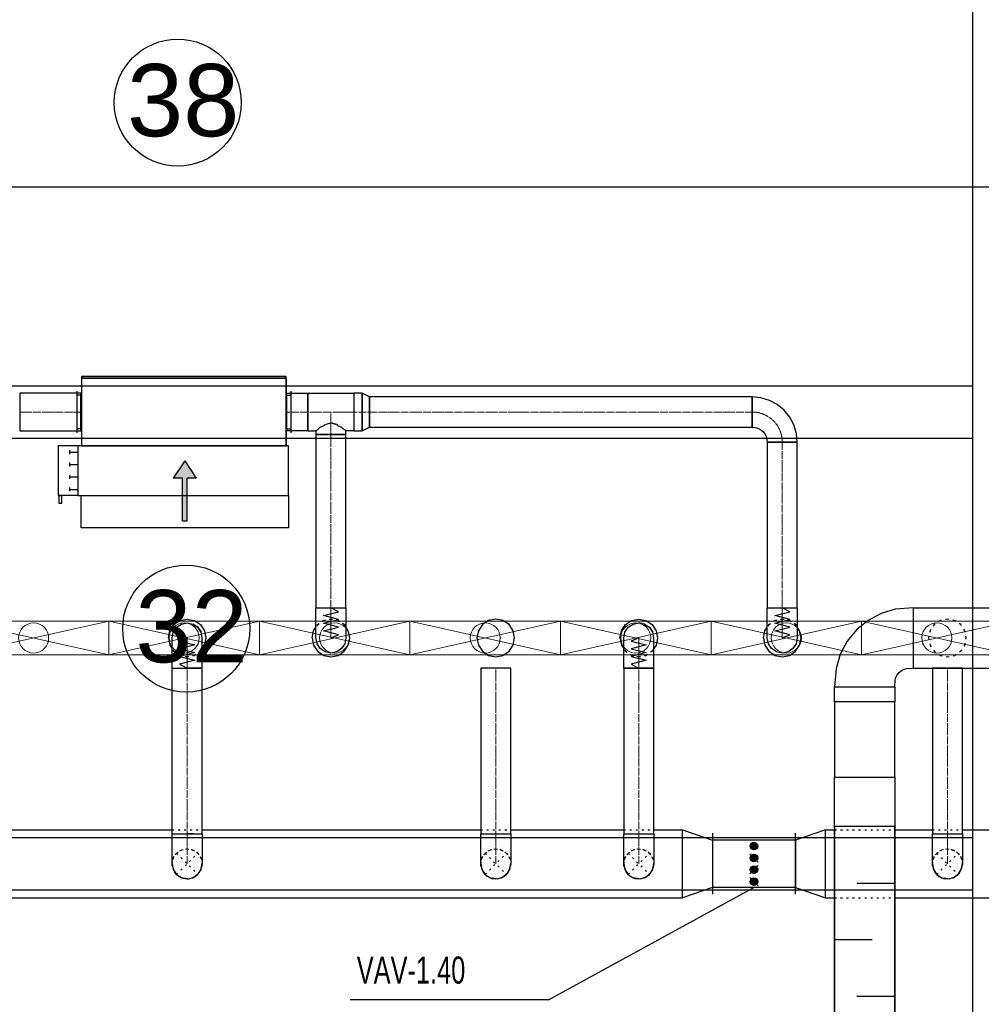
# Model space of a CAD drawing. Header units: centimetres. Extents: x -149939 to 48626, y -46000 to 152985.
# Tile 242 of 256: x -5652 to 735, y 41571 to 48110. Entities that reach past the tile are written whole.
import ezdxf

# ---------------------------------------------------------------- set-up
doc = ezdxf.new("R2010")
doc.units = ezdxf.units.CM
doc.header["$LTSCALE"] = 50
doc.header["$PDMODE"] = 35
doc.header["$PDSIZE"] = 0.1
for name, pattern in [('CADVENT_CENTERLINE', [9.9, 7.4, -1, 0.5, -1]), ('CADVENT_HIDDEN', [0.8, 0.25, -0.55]), ('Kondygnacja  -0_5$0$HIDDEN', [9.525, 6.35, -3.175]), ('Kondygnacja  -0_5$0$HIDDEN2', [4.7625, 3.175, -1.5875]), ('Osie rzutów$0$DASHDOT2', [12.7, 6.35, -3.175, 0, -3.175])]:
    doc.linetypes.add(name, pattern=pattern)
doc.layers.get('0').update_dxf_attribs({"color": 8})
doc.layers.get('DEFPOINTS').update_dxf_attribs({"color": 8})
for name, color, linetype in [('01-103-Went PP_poziom-0_5$0$L_Nawiew', 7, 'Continuous'), ('bgde-nawiewDETAILS', 1, 'Continuous'), ('bgde-nawiewEXP', 7, 'Continuous'), ('bgde-nawiewHIDDEN', 250, 'Continuous'), ('bgde-wywiewEXP', 5, 'Continuous'), ('bgde-wywiewSOL', 5, 'Continuous'), ('bgde_redukcja', 250, 'Continuous'), ('bgde_tlumik', 7, 'Continuous'), ('bgde_VAV', 7, 'Continuous'), ('Kondygnacja  -0_5$0$ARCH_KONSTR_POWYŻEJ RZUTU', 8, 'Kondygnacja  -0_5$0$HIDDEN'), ('Kondygnacja  -0_5$0$ARCH_KONSTR_POWYŻEJ RZUTU_IST', 8, 'Kondygnacja  -0_5$0$HIDDEN2'), ('Osie rzutów$0$ARCH_INFO_OSIE_IST', 8, 'Osie rzutów$0$DASHDOT2'), ('Osie rzutów$0$ARCH_INFO_OSIE_OPISY_IST', 8, 'Continuous')]:
    doc.layers.add(name, color=color, linetype=linetype)
for name, color, linetype, lineweight in [('bgde-nawiewCEN', 7, 'Continuous', 13), ('bgde_nawiewnik', 11, 'Continuous', 5), ('Kondygnacja  -0_5$0$ARCH_INFO_WYMIARY', 8, 'Continuous', 9), ('RFCU', 6, 'Continuous', 30)]:
    doc.layers.add(name, color=color, linetype=linetype, lineweight=lineweight)
doc.styles.add('Arial', font='ARIAL.TTF')
doc.styles.add('Kondygnacja  -0_5$0$Romans', font='Romans.shx', dxfattribs={"width": 0.7})
doc.dimstyles.new('Kondygnacja  -0_5$0$Wymiary 1-100', dxfattribs={"dimtxt": 12, "dimasz": 10, "dimexe": 5, "dimexo": 0, "dimgap": 4, "dimtad": 1, "dimrnd": 0.5, "dimzin": 12, "dimdsep": 46, "dimtxsty": 'Kondygnacja  -0_5$0$Romans', "dimblk": 'Kondygnacja  -0_5$0$_Oblique', "dimcen": 10, "dimdle": 10, "dimclrt": 55, "dimazin": 0, "dimtfac": 1, "dimtmove": 1, "dimatfit": 3, "dimfxl": 8, "dimfxlon": 1, "dimtolj": 1, "dimtzin": 0, "dimarcsym": 0})

# ---------------------------------------------------------------- blocks, each defined once
blk = doc.blocks.new('Osie rzutów')
at = {"layer": 'Osie rzutów$0$ARCH_INFO_OSIE_IST', "ltscale": 10}
for p, q in [((11660, 12510), (11660, 4623.26)), ((4436.04, 9200), (15156.54, 9200))]:
    blk.add_line(p, q, dxfattribs=at)
blk = doc.blocks.new('Kondygnacja  -0_5$0$_Oblique')
at = {"color": 0, "linetype": 'ByBlock', "lineweight": -2}
blk.add_line((-0.5, -0.5), (0.5, 0.5), dxfattribs=at)
blk = doc.blocks.new('*D148')
at = {"layer": 'DEFPOINTS', "color": 0}
for p in [(-59190, 47690), (5862.4, 47690), (6190, 43700)]:
    blk.add_point(p, dxfattribs=at)
at = {"layer": 'Kondygnacja  -0_5$0$ARCH_INFO_WYMIARY', "color": 0, "lineweight": -2}
for p, q in [((5854.4, 47690), (5867.4, 47690)), ((5862.4, 43690), (5862.4, 47700)), ((5870.4, 43700), (5857.4, 43700))]:
    blk.add_line(p, q, dxfattribs=at)
at = {"layer": 'Kondygnacja  -0_5$0$ARCH_INFO_WYMIARY', "color": 0, "linetype": 'ByBlock', "lineweight": -2, "xscale": 10, "yscale": 10, "zscale": 10}
for p, rotation in [((5862.4, 47690), 90), ((5862.4, 43700), 270)]:
    blk.add_blockref('Kondygnacja  -0_5$0$_Oblique', p, dxfattribs=dict(at, rotation=rotation))
at = {"layer": 'Kondygnacja  -0_5$0$ARCH_INFO_WYMIARY', "color": 55, "insert": (5852.4, 45695), "char_height": 12, "attachment_point": 5, "rotation": 90, "style": 'Kondygnacja  -0_5$0$Romans'}
blk.add_mtext('\\A1;3990', dxfattribs=at)
blk = doc.blocks.new('Kondygnacja  -0_5$0$konstrukcja istniejąca -0.5')
at = {"layer": 'Kondygnacja  -0_5$0$ARCH_KONSTR_POWYŻEJ RZUTU_IST', "ltscale": 10}
for points in [[(12182, 8625), (12182, 9775)], [(11138, 9067.89), (12182, 9067.89)], [(12182, 9032.89), (11138, 9032.89)]]:
    blk.add_lwpolyline(points, dxfattribs=at)
at = {"layer": 'Kondygnacja  -0_5$0$ARCH_KONSTR_POWYŻEJ RZUTU_IST', "ltscale": 10, "elevation": 0}
for points in [[(11138, 8767.89), (12182, 8767.89)], [(12182, 8732.89), (11138, 8732.89)]]:
    blk.add_lwpolyline(points, dxfattribs=at)
blk = doc.blocks.new('*D212')
at = {"layer": 'DEFPOINTS', "color": 0}
for p in [(-30586.3, 81900), (-30681.1, 12489.5), (9064, 12489.5)]:
    blk.add_point(p, dxfattribs=at)
at = {"layer": 'Kondygnacja  -0_5$0$ARCH_INFO_WYMIARY', "color": 0, "lineweight": -2}
for p, q in [((-30673.1, 81900), (-30686.1, 81900)), ((-30681.1, 81910), (-30681.1, 12479.5)), ((-30673.1, 12489.5), (-30686.1, 12489.5))]:
    blk.add_line(p, q, dxfattribs=at)
at = {"layer": 'Kondygnacja  -0_5$0$ARCH_INFO_WYMIARY', "color": 0, "linetype": 'ByBlock', "lineweight": -2, "xscale": 10, "yscale": 10, "zscale": 10}
for p, rotation in [((-30681.1, 81900), 90), ((-30681.1, 12489.5), 270)]:
    blk.add_blockref('Kondygnacja  -0_5$0$_Oblique', p, dxfattribs=dict(at, rotation=rotation))
at = {"layer": 'Kondygnacja  -0_5$0$ARCH_INFO_WYMIARY', "color": 55, "insert": (-30691.1, 47194.8), "char_height": 12, "attachment_point": 5, "rotation": 90, "style": 'Kondygnacja  -0_5$0$Romans'}
blk.add_mtext('\\A1;69410.5', dxfattribs=at)
blk = doc.blocks.new('315')
at = {"layer": 'bgde_VAV', "color": 3, "linetype": 'Continuous', "lineweight": -2}
for p, q in [((-3942.4, 66705.7), (-3942.4, 66660.7)), ((-3392.4, 66661.5), (-3392.4, 66706.5)), ((-3942.4, 66660.7), (-3942.4, 66345.7)), ((-3392.4, 66346.5), (-3392.4, 66661.5)), ((-3942.4, 66345.7), (-3942.4, 66300.7)), ((-3392.4, 66301.5), (-3392.4, 66346.5))]:
    blk.add_line(p, q, dxfattribs=at)
at = {"layer": 'bgde_VAV', "color": 3, "linetype": 'ByBlock', "lineweight": -2}
for p, q in [((-3942.4, 66661.5), (-3392.4, 66661.5)), ((-3942.4, 66346.5), (-3392.4, 66346.5))]:
    blk.add_line(p, q, dxfattribs=at)
at = {"layer": 'bgde_VAV', "color": 3, "linetype": 'Continuous', "lineweight": -3}
for p, q in [((-3695.2, 66650), (-3639.6, 66594.3)), ((-3667.4, 66622.1), (-3687.8, 66636.9)), ((-3667.4, 66622.1), (-3682.2, 66642.5)), ((-3667.4, 66622.1), (-3675.2, 66646.1)), ((-3667.4, 66622.1), (-3667.4, 66647.3)), ((-3667.4, 66622.1), (-3659.6, 66646.1)), ((-3667.4, 66622.1), (-3652.6, 66642.5)), ((-3667.4, 66622.1), (-3647, 66636.9)), ((-3639.6, 66571.2), (-3695.2, 66515.5)), ((-3667.4, 66622.1), (-3692.6, 66622.1)), ((-3667.4, 66622.1), (-3691.4, 66629.9)), ((-3667.4, 66622.1), (-3691.4, 66614.3)), ((-3667.4, 66622.1), (-3687.8, 66607.3)), ((-3667.4, 66622.1), (-3682.2, 66601.7)), ((-3667.4, 66622.1), (-3675.2, 66598.1)), ((-3667.4, 66543.4), (-3675.2, 66567.3)), ((-3667.4, 66622.1), (-3643.4, 66629.9)), ((-3667.4, 66622.1), (-3642.2, 66622.1)), ((-3667.4, 66622.1), (-3643.4, 66614.3)), ((-3667.4, 66622.1), (-3647, 66607.3)), ((-3667.4, 66622.1), (-3652.6, 66601.7)), ((-3667.4, 66622.1), (-3659.6, 66598.1)), ((-3667.4, 66622.1), (-3667.4, 66596.9)), ((-3667.4, 66543.4), (-3667.4, 66568.6)), ((-3667.4, 66543.4), (-3659.6, 66567.3)), ((-3667.4, 66543.4), (-3692.6, 66543.4)), ((-3667.4, 66543.4), (-3691.4, 66551.1)), ((-3667.4, 66543.4), (-3691.4, 66535.6)), ((-3667.4, 66543.4), (-3687.8, 66558.2)), ((-3667.4, 66543.4), (-3687.8, 66528.5)), ((-3667.4, 66543.4), (-3682.2, 66563.7)), ((-3667.4, 66543.4), (-3682.2, 66523)), ((-3667.4, 66543.4), (-3675.2, 66519.4)), ((-3667.4, 66543.4), (-3652.6, 66563.7)), ((-3667.4, 66543.4), (-3647, 66558.2)), ((-3667.4, 66543.4), (-3643.4, 66551.1)), ((-3667.4, 66543.4), (-3642.2, 66543.4)), ((-3667.4, 66543.4), (-3643.4, 66535.6)), ((-3667.4, 66543.4), (-3647, 66528.5)), ((-3667.4, 66543.4), (-3652.6, 66523)), ((-3667.4, 66543.4), (-3659.6, 66519.4)), ((-3667.4, 66543.4), (-3667.4, 66518.2)), ((-3695.2, 66492.5), (-3639.6, 66436.8)), ((-3667.4, 66464.6), (-3692.6, 66464.6)), ((-3667.4, 66464.6), (-3691.4, 66472.4)), ((-3667.4, 66464.6), (-3691.4, 66456.8)), ((-3667.4, 66464.6), (-3687.8, 66479.4)), ((-3667.4, 66464.6), (-3687.8, 66449.8)), ((-3667.4, 66464.6), (-3682.2, 66485)), ((-3667.4, 66464.6), (-3682.2, 66444.2)), ((-3667.4, 66464.6), (-3675.2, 66488.6)), ((-3667.4, 66464.6), (-3675.2, 66440.6)), ((-3667.4, 66464.6), (-3667.4, 66489.8)), ((-3667.4, 66464.6), (-3659.6, 66488.6)), ((-3667.4, 66464.6), (-3652.6, 66485)), ((-3667.4, 66464.6), (-3647, 66479.4)), ((-3667.4, 66464.6), (-3643.4, 66472.4)), ((-3667.4, 66464.6), (-3642.2, 66464.6)), ((-3667.4, 66464.6), (-3643.4, 66456.8)), ((-3667.4, 66464.6), (-3647, 66449.8)), ((-3667.4, 66464.6), (-3652.6, 66444.2)), ((-3667.4, 66464.6), (-3659.6, 66440.6)), ((-3667.4, 66464.6), (-3667.4, 66439.4)), ((-3667.4, 66385.9), (-3692.6, 66385.9)), ((-3667.4, 66385.9), (-3691.4, 66393.6)), ((-3667.4, 66385.9), (-3691.4, 66378.1)), ((-3667.4, 66385.9), (-3687.8, 66400.7)), ((-3667.4, 66385.9), (-3687.8, 66371)), ((-3667.4, 66385.9), (-3682.2, 66406.2)), ((-3667.4, 66385.9), (-3682.2, 66365.5)), ((-3667.4, 66385.9), (-3675.2, 66409.8)), ((-3667.4, 66385.9), (-3675.2, 66361.9)), ((-3667.4, 66385.9), (-3667.4, 66411.1)), ((-3667.4, 66385.9), (-3659.6, 66409.8)), ((-3667.4, 66385.9), (-3652.6, 66406.2)), ((-3667.4, 66385.9), (-3647, 66400.7)), ((-3667.4, 66385.9), (-3643.4, 66393.6)), ((-3667.4, 66385.9), (-3642.2, 66385.9)), ((-3667.4, 66385.9), (-3643.4, 66378.1)), ((-3667.4, 66385.9), (-3647, 66371)), ((-3667.4, 66385.9), (-3652.6, 66365.5)), ((-3667.4, 66385.9), (-3659.6, 66361.9)), ((-3667.4, 66385.9), (-3667.4, 66360.7))]:
    blk.add_line(p, q, dxfattribs=at)
for centre in [(-3667.4, 66622.1), (-3667.4, 66543.4), (-3667.4, 66464.6), (-3667.4, 66385.9)]:
    blk.add_ellipse(centre, major_axis=(0, 25.2), ratio=1, start_param=-1.570796, end_param=4.712389, dxfattribs=at)
blk = doc.blocks.new('A$C066D7839')
at = {"layer": 'bgde_nawiewnik', "color": 7}
for p, q in [((-50, -11.15), (-50, 11.15)), ((-50, 11.15), (50, 11.15)), ((-50, -11.15), (50, 11.15)), ((50, -11.15), (-50, 11.15)), ((50, 11.15), (50, -11.15)), ((50, -11.15), (-50, -11.15))]:
    blk.add_line(p, q, dxfattribs=at)
blk.add_circle((0, 0), 10, dxfattribs=at)
blk = doc.blocks.new('A$C5B3E7367')
at = {"layer": '01-103-Went PP_poziom-0_5$0$L_Nawiew'}
h = blk.add_hatch(color=256, dxfattribs=at)
h.paths.add_polyline_path([(215, 704), (215, 674), (331.7, 674), (331.7, 612.1), (445.9, 689), (331.7, 765.9), (331.7, 704)])
h.paths.add_polyline_path([(48.3, 704), (48.3, 674), (215, 674), (215, 704)])
for p, q in [((215, 1525), (165, 1525)), ((165, 1525), (165, 1505)), ((165, 1505), (215, 1505)), ((215, 1400), (215, 1530)), ((545, 1530), (215, 1530)), ((215, 1530), (215, 1515)), ((545, 1400), (545, 1530)), ((243.8, 1452), (268.8, 1452)), ((256.2, 1452), (256.2, 1400)), ((326.2, 1452), (351.2, 1452)), ((338.8, 1452), (338.8, 1400)), ((408.8, 1452), (433.8, 1452)), ((421.2, 1452), (421.2, 1400)), ((491.2, 1452), (516.2, 1452)), ((503.8, 1452), (503.8, 1400)), ((0, 1378), (215, 1378)), ((0, 0), (0, 1378)), ((545, 1400), (215, 1400)), ((215, 1400), (215, 1378)), ((215, 1378), (215, 0)), ((545, 0), (545, 1400)), ((445.9, 689), (331.7, 765.9)), ((331.7, 704), (331.7, 765.9)), ((48.3, 704), (331.7, 704)), ((48.3, 704), (48.3, 674)), ((48.3, 674), (331.7, 674)), ((445.9, 689), (331.7, 612.1)), ((331.7, 612.1), (331.7, 674)), ((215, 0), (0, 0)), ((215, 0), (545, 0))]:
    blk.add_line(p, q, dxfattribs=at)
blk = doc.blocks.new('A$C53CA46B8')
at = {"layer": 'bgde-wywiewSOL'}
for p, q in [((200.4, 481.1), (-249.6, 481.1)), ((-249.6, 481.1), (-249.6, -878.9)), ((112.9, 511.1), (-162.1, 511.1)), ((-137.1, 481.1), (-137.1, 511.1)), ((87.9, 481.1), (87.9, 511.1)), ((200.4, 481.1), (200.4, -878.9)), ((200.4, -878.9), (-249.6, -878.9)), ((112.9, -908.9), (-162.1, -908.9)), ((-137.1, -878.9), (-137.1, -908.9)), ((87.9, -878.9), (87.9, -908.9))]:
    blk.add_line(p, q, dxfattribs=at)
at = {"layer": '01-103-Went PP_poziom-0_5$0$L_Nawiew'}
blk.add_blockref('A$C5B3E7367', (-794.6, -893.9), dxfattribs=at)
blk = doc.blocks.new('t41')
at = {"layer": 'bgde_tlumik'}
for p, q in [((-92, 42375.8), (158, 42375.8)), ((-239.5, 42000.8), (10.5, 42000.8)), ((-92, 41625.8), (158, 41625.8))]:
    blk.add_line(p, q, dxfattribs=at)
blk.add_lwpolyline([(-239.5, 41250.8), (160.5, 41250.8), (160.5, 42750.8), (-239.5, 42750.8)], close=True, dxfattribs=at)

msp = doc.modelspace()

# ---------------------------------------------------------------- linework, layer by layer
at = {"layer": 'bgde-nawiewCEN', "linetype": 'CADVENT_CENTERLINE', "ltscale": 0.06}
for p, q in [((-5652.459, 45504.331), (-5246.078, 45504.331)), ((-5242.078, 45504.331), (-5246.078, 45504.331)), ((-3882.078, 45504.331), (-3878.078, 45504.331)), ((-3738.078, 45504.331), (-3878.078, 45504.331)), ((-3585.078, 45504.331), (-3738.078, 45504.331)), ((-3585.078, 45354.331), (-3585.078, 45504.331)), ((-3432.078, 45504.331), (-3585.078, 45504.331)), ((-3432.078, 45504.331), (-3329.078, 45504.331)), ((-3329.078, 45504.331), (-786.833, 45504.331)), ((-3585.078, 45354.331), (-3585.078, 44203.959)), ((-586.833, 45304.331), (-586.833, 44203.959)), ((-3585.078, 44203.959), (-3585.078, 44185.263)), ((-586.833, 44203.959), (-586.833, 44185.263)), ((-3585.078, 44185.263), (-3585.078, 44134.152)), ((-586.833, 44185.263), (-586.833, 44134.152)), ((-3585.078, 44134.152), (-3585.078, 44106.359)), ((-3585.078, 44106.359), (-3585.078, 44082.833)), ((-3585.078, 44082.833), (-3585.078, 44063.218)), ((-586.833, 44134.152), (-586.833, 44106.359)), ((-586.833, 44106.359), (-586.833, 44082.833)), ((-586.833, 44082.833), (-586.833, 44063.218)), ((-3585.078, 44063.218), (-3585.078, 44047.159)), ((-3585.078, 44047.159), (-3585.078, 44034.3)), ((-3585.078, 44034.3), (-3585.078, 44024.285)), ((-3585.078, 44024.285), (-3585.078, 44016.759)), ((-3585.078, 44016.759), (-3585.078, 44011.366)), ((-3585.078, 44011.366), (-3585.078, 44007.752)), ((-3585.078, 44007.752), (-3585.078, 44005.559)), ((-586.833, 44063.218), (-586.833, 44047.159)), ((-586.833, 44047.159), (-586.833, 44034.3)), ((-586.833, 44034.3), (-586.833, 44024.285)), ((-586.833, 44024.285), (-586.833, 44016.759)), ((-586.833, 44016.759), (-586.833, 44011.366)), ((-586.833, 44011.366), (-586.833, 44007.752)), ((-586.833, 44007.752), (-586.833, 44005.559)), ((-4540.031, 44003.485), (-4540.031, 44003.959)), ((-4540.031, 44002.359), (-4540.031, 44003.485)), ((-4540.031, 44000.166), (-4540.031, 44002.359)), ((-4540.031, 43996.552), (-4540.031, 44000.166)), ((-4540.031, 43991.159), (-4540.031, 43996.552)), ((-4540.031, 43983.633), (-4540.031, 43991.159)), ((-4540.031, 43973.618), (-4540.031, 43983.633)), ((-4540.031, 43960.759), (-4540.031, 43973.618)), ((-4540.031, 43944.7), (-4540.031, 43960.759)), ((-4540.031, 43925.085), (-4540.031, 43944.7)), ((-3585.078, 44005.559), (-3585.078, 44004.433)), ((-3585.078, 44004.433), (-3585.078, 44003.959)), ((-1540.031, 44003.485), (-1540.031, 44003.959)), ((-1540.031, 44002.359), (-1540.031, 44003.485)), ((-1540.031, 44000.166), (-1540.031, 44002.359)), ((-1540.031, 43996.552), (-1540.031, 44000.166)), ((-1540.031, 43991.159), (-1540.031, 43996.552)), ((-1540.031, 43983.633), (-1540.031, 43991.159)), ((-1540.031, 43973.618), (-1540.031, 43983.633)), ((-1540.031, 43960.759), (-1540.031, 43973.618)), ((-1540.031, 43944.7), (-1540.031, 43960.759)), ((-1540.031, 43925.085), (-1540.031, 43944.7)), ((-586.833, 44005.559), (-586.833, 44004.433)), ((-586.833, 44004.433), (-586.833, 44003.959)), ((-4540.031, 43901.559), (-4540.031, 43925.085)), ((-4540.031, 43873.766), (-4540.031, 43901.559)), ((-1540.031, 43901.559), (-1540.031, 43925.085)), ((-1540.031, 43873.766), (-1540.031, 43901.559)), ((-4540.031, 43822.655), (-4540.031, 43873.766)), ((-4540.031, 43803.959), (-4540.031, 43822.655)), ((-1540.031, 43822.655), (-1540.031, 43873.766)), ((-1540.031, 43803.959), (-1540.031, 43822.655)), ((-4540.031, 42704.048), (-4540.031, 43803.959)), ((-2490.031, 42704.048), (-2490.031, 43803.959)), ((-1540.031, 42704.048), (-1540.031, 43803.959)), ((509.969, 42704.048), (509.969, 43803.959)), ((-4540.031, 42703.983), (-4540.031, 42503.983)), ((-2490.031, 42703.983), (-2490.031, 42503.983)), ((-1540.031, 42703.983), (-1540.031, 42503.983)), ((509.969, 42703.983), (509.969, 42503.983))]:
    msp.add_line(p, q, dxfattribs=at)
at = {"layer": 'bgde-nawiewCEN', "linetype": 'CADVENT_CENTERLINE', "ltscale": 0.06, "extrusion": (0, 0, -1)}
msp.add_arc((786.833, 45304.331), 200, 90, 180, dxfattribs=at)
at = {"layer": 'bgde-nawiewDETAILS', "linetype": 'CADVENT_HIDDEN'}
for p, q in [((-4610.742, 42433.272), (-4469.321, 42574.694)), ((-4610.742, 42574.694), (-4469.321, 42433.272)), ((-2560.742, 42433.272), (-2419.321, 42574.694)), ((-2560.742, 42574.694), (-2419.321, 42433.272)), ((-1610.742, 42433.272), (-1469.321, 42574.694)), ((-1610.742, 42574.694), (-1469.321, 42433.272)), ((439.258, 42433.272), (580.679, 42574.694)), ((439.258, 42574.694), (580.679, 42433.272))]:
    msp.add_line(p, q, dxfattribs=at)
at = {"layer": 'bgde-nawiewEXP', "linetype": 'Continuous'}
for points in [[(-5242.078, 45729.331), (-3882.078, 45729.331), (-3882.078, 45739.331), (-5242.078, 45739.331)], [(-5242.078, 45279.331), (-3882.078, 45279.331), (-3882.078, 45729.331), (-5242.078, 45729.331)], [(-5652.459, 45379.331), (-5246.078, 45379.331), (-5246.078, 45629.331), (-5652.459, 45629.331), (-5652.459, 45388.846)], [(-3878.078, 45379.331), (-3878.078, 45629.331), (-3738.078, 45629.331), (-3738.078, 45379.331)], [(-3432.078, 45379.331), (-3377.235, 45379.331), (-3377.235, 45629.331), (-3432.078, 45629.331), (-3432.078, 45388.846)], [(-3377.235, 45379.331), (-3329.078, 45404.331), (-3329.078, 45604.331), (-3377.235, 45629.331), (-3377.235, 45388.846)], [(-3329.078, 45404.331), (-786.833, 45404.331), (-786.833, 45604.331), (-3329.078, 45604.331), (-3329.078, 45411.943)], [(-786.833, 45404.331), (-767.324, 45402.41), (-748.564, 45396.719), (-731.276, 45387.478), (-716.122, 45375.042), (-703.686, 45359.888), (-694.445, 45342.6), (-688.754, 45323.84), (-686.833, 45304.331), (-486.833, 45304.331), (-492.597, 45362.858), (-509.669, 45419.136), (-537.392, 45471.002), (-574.701, 45516.463), (-620.161, 45553.772), (-672.028, 45581.495), (-728.305, 45598.567), (-786.833, 45604.331), (-786.833, 45411.943)], [(-3685.078, 44203.959), (-3485.078, 44203.959), (-3485.078, 45354.331), (-3685.078, 45354.331)], [(-686.833, 44203.959), (-486.833, 44203.959), (-486.833, 45304.331), (-686.833, 45304.331)], [(-3685.078, 44024.285), (-3685.078, 44203.959), (-3485.078, 44203.959), (-3485.078, 44003.959), (-3492.69, 43965.691), (-3514.367, 43933.248), (-3546.809, 43911.571), (-3585.078, 43903.959), (-3623.346, 43911.571), (-3655.788, 43933.248), (-3677.466, 43965.691), (-3685.078, 44003.959), (-3685.078, 44016.759)], [(-686.833, 44003.959), (-686.833, 44203.959), (-486.833, 44203.959), (-486.833, 44003.959), (-494.445, 43965.691), (-516.122, 43933.248), (-548.564, 43911.571), (-586.833, 43903.959), (-625.101, 43911.571), (-657.543, 43933.248), (-679.221, 43965.691)], [(-2615.031, 44003.959), (-2605.516, 43956.123), (-2578.42, 43915.571), (-2537.867, 43888.474), (-2490.031, 43878.959), (-2442.196, 43888.474), (-2401.643, 43915.571), (-2374.546, 43956.123), (-2365.031, 44003.959), (-2374.546, 44051.794), (-2401.643, 44092.347), (-2442.196, 44119.444), (-2490.031, 44128.959), (-2537.867, 44119.444), (-2578.42, 44092.347), (-2605.516, 44051.794)], [(-2590.031, 42704.048), (-2390.031, 42704.048), (-2390.031, 43803.959), (-2590.031, 43803.959)], [(-1640.031, 42704.048), (-1440.031, 42704.048), (-1440.031, 43803.959), (-1640.031, 43803.959)], [(409.969, 42704.048), (609.969, 42704.048), (609.969, 43803.959), (409.969, 43803.959)]]:
    msp.add_lwpolyline(points, close=True, dxfattribs=at)
for points in [[(-5246.078, 45379.331), (-5246.078, 45629.331), (-5242.078, 45629.331)], [(-3882.078, 45379.331), (-3878.078, 45379.331), (-3878.078, 45629.331), (-3882.078, 45629.331)], [(-3738.078, 45379.331), (-3738.078, 45629.331), (-3432.078, 45629.331), (-3432.078, 45379.331), (-3485.078, 45379.331), (-3492.69, 45386.943), (-3499.082, 45388.846), (-3514.367, 45404.131)], [(-3685.078, 45379.331), (-3677.466, 45386.943), (-3671.073, 45388.846), (-3655.788, 45404.131), (-3629.332, 45415.943), (-3623.346, 45421.929), (-3585.078, 45433.321), (-3546.809, 45421.929)], [(-3546.809, 45421.929), (-3585.078, 45433.321)], [(-3546.809, 45421.929), (-3540.824, 45415.943), (-3514.367, 45404.131), (-3499.082, 45388.846)], [(-5246.078, 45379.331), (-5242.078, 45379.331)], [(-3738.078, 45379.331), (-3685.078, 45379.331), (-3685.078, 45354.331), (-3546.809, 45354.331)], [(-3546.809, 45354.331), (-3585.078, 45354.331)], [(-3546.809, 45354.331), (-3485.078, 45354.331), (-3485.078, 45379.331)], [(-4665.031, 44003.959), (-4655.516, 44051.794), (-4628.42, 44092.347), (-4587.867, 44119.444), (-4540.031, 44128.959), (-4492.196, 44119.444), (-4451.643, 44092.347), (-4424.546, 44051.794), (-4415.031, 44003.959), (-4424.546, 43956.123), (-4440.031, 43932.949)], [(-4640.031, 43803.959), (-4640.031, 44003.959), (-4632.419, 44042.227), (-4610.742, 44074.67), (-4578.3, 44096.347), (-4540.031, 44103.959), (-4501.763, 44096.347), (-4469.321, 44074.67)], [(-4469.321, 44074.67), (-4501.763, 44096.347)], [(-4469.321, 43803.959), (-4440.031, 43803.959), (-4440.031, 44003.959), (-4447.643, 44042.227), (-4469.321, 44074.67)], [(-4469.321, 44074.67), (-4447.643, 44042.227)], [(-3710.078, 44003.959), (-3700.563, 43956.123), (-3673.466, 43915.571), (-3632.913, 43888.474), (-3585.078, 43878.959), (-3537.242, 43888.474), (-3496.689, 43915.571), (-3469.593, 43956.123), (-3460.078, 44003.959), (-3469.593, 44051.794), (-3485.078, 44074.969)], [(-3710.078, 44003.959), (-3700.563, 44051.794), (-3685.078, 44074.969)], [(-1665.031, 44003.959), (-1655.516, 44051.794), (-1628.42, 44092.347), (-1587.867, 44119.444), (-1540.031, 44128.959), (-1492.196, 44119.444), (-1451.643, 44092.347), (-1424.546, 44051.794), (-1415.031, 44003.959), (-1424.546, 43956.123), (-1440.031, 43932.949)], [(-1640.031, 43803.959), (-1640.031, 44003.959), (-1632.419, 44042.227), (-1610.742, 44074.67), (-1578.3, 44096.347), (-1540.031, 44103.959), (-1501.763, 44096.347)], [(-1501.763, 44096.347), (-1540.031, 44103.959)], [(-1501.763, 44096.347), (-1469.321, 44074.67), (-1447.643, 44042.227)], [(-1469.321, 43803.959), (-1440.031, 43803.959), (-1440.031, 44003.959), (-1447.643, 44042.227), (-1469.321, 44074.67)], [(-711.833, 44003.959), (-702.317, 43956.123), (-675.221, 43915.571), (-634.668, 43888.474), (-586.833, 43878.959), (-538.997, 43888.474), (-498.444, 43915.571), (-471.348, 43956.123), (-461.833, 44003.959), (-471.348, 44051.794), (-486.833, 44074.969)], [(-711.833, 44003.959), (-702.317, 44051.794), (-686.833, 44074.969)], [(-4665.031, 44003.959), (-4655.516, 43956.123), (-4640.031, 43932.949)], [(-1665.031, 44003.959), (-1655.516, 43956.123), (-1640.031, 43932.949)], [(-4640.031, 42704.048), (-4640.031, 43803.959), (-4501.763, 43803.959)], [(-4640.031, 43803.959), (-4469.321, 43803.959)], [(-4501.763, 42704.048), (-4440.031, 42704.048), (-4440.031, 43803.959), (-4540.031, 43803.959)], [(-4469.321, 43803.959), (-4501.763, 43803.959)], [(-1640.031, 43803.959), (-1501.763, 43803.959)], [(-1501.763, 43803.959), (-1540.031, 43803.959)], [(-1501.763, 43803.959), (-1469.321, 43803.959)], [(-1469.321, 43803.959), (-1501.763, 43803.959)], [(-6490.031, 42728.983), (-4640.031, 42728.983)], [(-4640.031, 42704.048), (-4501.763, 42704.048)], [(-4640.031, 42503.983), (-4640.031, 42703.983), (-4501.763, 42703.983)], [(-4501.763, 42704.048), (-4540.031, 42704.048)], [(-4501.763, 42703.983), (-4540.031, 42703.983)], [(-4501.763, 42703.983), (-4440.031, 42703.983), (-4440.031, 42503.983), (-4444.374, 42482.15)], [(-4440.031, 42728.983), (-2590.031, 42728.983)], [(-2590.031, 42503.983), (-2590.031, 42703.983), (-2390.031, 42703.983), (-2390.031, 42503.983), (-2394.202, 42483.016)], [(-2390.031, 42728.983), (-1640.031, 42728.983)], [(-1640.031, 42503.983), (-1640.031, 42703.983), (-1440.031, 42703.983), (-1440.031, 42503.983), (-1444.27, 42482.674)], [(-1440.031, 42728.983), (-1249.931, 42728.983)], [(-299.938, 42728.983), (-239.529, 42728.983)], [(160.471, 42728.983), (409.969, 42728.983)], [(409.969, 42503.983), (409.969, 42703.983), (609.969, 42703.983), (609.969, 42503.983), (605.893, 42483.496)], [(609.969, 42728.983), (1684.969, 42728.983), (1684.969, 42728.983), (1684.969, 42278.983)], [(-4640.031, 42503.983), (-4632.419, 42465.715), (-4627.647, 42458.573)], [(-4640.031, 42503.983), (-4632.419, 42465.715), (-4610.742, 42433.272), (-4623.109, 42451.781)], [(-4469.321, 42433.272), (-4447.643, 42465.715), (-4440.031, 42503.983)], [(-2590.031, 42503.983), (-2582.419, 42465.715), (-2577.288, 42458.035)], [(-2590.031, 42503.983), (-2582.419, 42465.715), (-2560.742, 42433.272), (-2572.619, 42451.048)], [(-2419.321, 42433.272), (-2397.643, 42465.715), (-2390.031, 42503.983)], [(-1640.031, 42503.983), (-1632.419, 42465.715), (-1627.431, 42458.25)], [(-1640.031, 42503.983), (-1632.419, 42465.715), (-1610.742, 42433.272), (-1622.813, 42451.338)], [(-1469.321, 42433.272), (-1447.643, 42465.715), (-1440.031, 42503.983)], [(409.969, 42503.983), (417.581, 42465.715), (422.917, 42457.728)], [(409.969, 42503.983), (417.581, 42465.715), (439.258, 42433.272), (427.653, 42450.641)], [(580.679, 42433.272), (602.357, 42465.715), (609.969, 42503.983)], [(-4639.324, 42492.109), (-4638.66, 42500.673)], [(-4639.324, 42492.109), (-4627.222, 42455.015), (-4612.744, 42438.106)], [(-4469.321, 42433.272), (-4447.643, 42465.715), (-4445.968, 42474.14)], [(-4467.95, 42436.582), (-4461.425, 42442.169), (-4443.753, 42476.956), (-4442.033, 42499.15)], [(-2589.221, 42491.275), (-2588.584, 42500.49)], [(-2589.221, 42491.275), (-2576.807, 42454.285), (-2562.768, 42438.163)], [(-2419.321, 42433.272), (-2397.643, 42465.715), (-2395.841, 42474.774)], [(-2417.874, 42436.765), (-2410.908, 42442.831), (-2393.529, 42477.765), (-2392.057, 42499.093)], [(-1639.263, 42491.608), (-1638.614, 42500.562)], [(-1639.263, 42491.608), (-1626.973, 42454.575), (-1612.759, 42438.143)], [(-1469.321, 42433.272), (-1447.643, 42465.715), (-1445.892, 42474.52)], [(-1467.904, 42436.693), (-1461.113, 42442.567), (-1443.618, 42477.442), (-1442.049, 42499.113)], [(410.841, 42490.804), (411.457, 42500.39)], [(410.841, 42490.804), (423.43, 42453.873), (437.223, 42438.185)], [(580.679, 42433.272), (602.357, 42465.715), (604.231, 42475.136)], [(582.168, 42436.865), (589.382, 42443.208), (606.594, 42478.225), (607.934, 42499.071)], [(-4610.742, 42433.272), (-4578.3, 42411.595), (-4569.875, 42409.919)], [(-4610.742, 42433.272), (-4578.3, 42411.595), (-4540.031, 42403.983), (-4561.864, 42408.326)], [(-4607.432, 42431.901), (-4601.845, 42425.376), (-4567.059, 42407.705), (-4544.865, 42405.985)], [(-4540.031, 42403.983), (-4501.763, 42411.595), (-4469.321, 42433.272), (-4487.83, 42420.905)], [(-4540.031, 42403.983), (-4501.763, 42411.595), (-4494.621, 42416.367)], [(-4536.721, 42405.354), (-4528.157, 42404.691), (-4491.063, 42416.793), (-4474.154, 42431.27)], [(-2560.742, 42433.272), (-2528.3, 42411.595), (-2519.241, 42409.793)], [(-2560.742, 42433.272), (-2528.3, 42411.595), (-2490.031, 42403.983), (-2510.999, 42408.154)], [(-2557.249, 42431.826), (-2551.183, 42424.86), (-2516.249, 42407.481), (-2494.922, 42406.009)], [(-2490.031, 42403.983), (-2451.763, 42411.595), (-2419.321, 42433.272), (-2437.096, 42421.395)], [(-2490.031, 42403.983), (-2451.763, 42411.595), (-2444.083, 42416.727)], [(-2486.538, 42405.43), (-2477.324, 42404.794), (-2440.333, 42417.207), (-2424.211, 42431.247)], [(-1610.742, 42433.272), (-1578.3, 42411.595), (-1569.494, 42409.844)], [(-1610.742, 42433.272), (-1578.3, 42411.595), (-1540.031, 42403.983), (-1561.341, 42408.222)], [(-1607.321, 42431.855), (-1601.448, 42425.065), (-1566.572, 42407.569), (-1544.902, 42406)], [(-1540.031, 42403.983), (-1501.763, 42411.595), (-1469.321, 42433.272), (-1487.386, 42421.202)], [(-1540.031, 42403.983), (-1501.763, 42411.595), (-1494.298, 42416.583)], [(-1536.61, 42405.4), (-1527.656, 42404.752), (-1490.624, 42417.041), (-1474.191, 42431.255)], [(439.258, 42433.272), (471.7, 42411.595), (481.122, 42409.721)], [(439.258, 42433.272), (471.7, 42411.595), (509.969, 42403.983), (489.481, 42408.058)], [(442.851, 42431.784), (449.194, 42424.57), (484.21, 42407.358), (505.056, 42406.018)], [(509.969, 42403.983), (548.237, 42411.595), (580.679, 42433.272), (563.311, 42421.667)], [(509.969, 42403.983), (548.237, 42411.595), (556.224, 42416.932)], [(513.562, 42405.471), (523.148, 42404.855), (560.079, 42417.444), (575.767, 42431.238)], [(-12845.031, 42278.983), (-1249.931, 42278.983)], [(-299.938, 42278.983), (-239.529, 42278.983)], [(160.471, 42278.983), (1684.969, 42278.983)]]:
    msp.add_lwpolyline(points, dxfattribs=at)
at = {"layer": 'bgde-nawiewEXP'}
for points in [[(-3585.078, 44003.959), (-3535.078, 44025.257), (-3635.078, 44050.618), (-3535.078, 44075.839), (-3635.078, 44101.124), (-3535.078, 44126.659), (-3635.078, 44152.018), (-3535.078, 44177.477), (-3585.078, 44203.959)], [(-586.833, 44003.959), (-536.833, 44025.257), (-636.833, 44050.618), (-536.833, 44075.839), (-636.833, 44101.124), (-536.833, 44126.659), (-636.833, 44152.018), (-536.833, 44177.477), (-586.833, 44203.959)], [(-4540.031, 44003.959), (-4590.031, 43982.661), (-4490.031, 43957.299), (-4590.031, 43932.079), (-4490.031, 43906.794), (-4590.031, 43881.259), (-4490.031, 43855.9), (-4590.031, 43830.441), (-4540.031, 43803.959)], [(-1540.031, 44003.959), (-1590.031, 43982.661), (-1490.031, 43957.299), (-1590.031, 43932.079), (-1490.031, 43906.794), (-1590.031, 43881.259), (-1490.031, 43855.9), (-1590.031, 43830.441), (-1540.031, 43803.959)]]:
    msp.add_lwpolyline(points, dxfattribs=at)
at = {"layer": 'bgde-nawiewEXP', "linetype": 'Continuous', "elevation": 110}
for points in [[(-1049.931, 42346.484), (-1249.931, 42278.983), (-1249.931, 42728.983), (-1049.931, 42661.484)], [(-499.938, 42346.484), (-299.938, 42278.983), (-299.938, 42728.983), (-499.938, 42661.484)]]:
    msp.add_lwpolyline(points, close=True, dxfattribs=at)
at = {"layer": 'bgde-nawiewHIDDEN', "linetype": 'CADVENT_HIDDEN'}
for points in [[(-5242.078, 45379.331), (-5242.078, 45629.331)], [(-3882.078, 45379.331), (-3882.078, 45629.331)], [(-4665.031, 44003.959), (-4655.516, 44051.794), (-4628.42, 44092.347), (-4587.867, 44119.444), (-4540.031, 44128.959), (-4492.196, 44119.444), (-4451.643, 44092.347), (-4424.546, 44051.794), (-4415.031, 44003.959), (-4424.546, 43956.123), (-4451.643, 43915.571), (-4492.196, 43888.474), (-4540.031, 43878.959), (-4587.867, 43888.474), (-4628.42, 43915.571), (-4587.867, 43888.474), (-4540.031, 43878.959), (-4492.196, 43888.474), (-4451.643, 43915.571), (-4440.031, 43932.949)], [(-3710.078, 44003.959), (-3700.563, 43956.123), (-3673.466, 43915.571), (-3632.913, 43888.474), (-3585.078, 43878.959), (-3537.242, 43888.474), (-3496.689, 43915.571), (-3469.593, 43956.123), (-3460.078, 44003.959), (-3469.593, 44051.794), (-3496.689, 44092.347), (-3537.242, 44119.444), (-3585.078, 44128.959), (-3632.913, 44119.444), (-3673.466, 44092.347), (-3685.078, 44074.969)], [(-3710.078, 44003.959), (-3700.563, 44051.794), (-3673.466, 44092.347), (-3632.913, 44119.444), (-3585.078, 44128.959), (-3537.242, 44119.444), (-3496.689, 44092.347), (-3485.078, 44074.969)], [(-1665.031, 44003.959), (-1655.516, 44051.794), (-1628.42, 44092.347), (-1587.867, 44119.444), (-1540.031, 44128.959), (-1492.196, 44119.444), (-1451.643, 44092.347), (-1424.546, 44051.794), (-1415.031, 44003.959), (-1424.546, 43956.123), (-1451.643, 43915.571), (-1492.196, 43888.474), (-1540.031, 43878.959), (-1587.867, 43888.474), (-1628.42, 43915.571), (-1587.867, 43888.474), (-1540.031, 43878.959), (-1492.196, 43888.474), (-1451.643, 43915.571), (-1440.031, 43932.949)], [(-711.833, 44003.959), (-702.317, 43956.123), (-675.221, 43915.571), (-634.668, 43888.474), (-586.833, 43878.959), (-538.997, 43888.474), (-498.444, 43915.571), (-471.348, 43956.123), (-461.833, 44003.959), (-471.348, 44051.794), (-498.444, 44092.347), (-538.997, 44119.444), (-586.833, 44128.959), (-634.668, 44119.444), (-675.221, 44092.347), (-686.833, 44074.969)], [(-711.833, 44003.959), (-702.317, 44051.794), (-675.221, 44092.347), (-634.668, 44119.444), (-586.833, 44128.959), (-538.997, 44119.444), (-498.444, 44092.347), (-486.833, 44074.969)], [(-4665.031, 44003.959), (-4655.516, 43956.123), (-4628.42, 43915.571), (-4640.031, 43932.949)], [(-1665.031, 44003.959), (-1655.516, 43956.123), (-1628.42, 43915.571), (-1640.031, 43932.949)], [(-4640.031, 42728.983), (-4440.031, 42728.983)], [(-2590.031, 42728.983), (-2390.031, 42728.983)], [(-1640.031, 42728.983), (-1440.031, 42728.983)], [(-239.529, 42728.983), (160.471, 42728.983)], [(409.969, 42728.983), (609.969, 42728.983)], [(-4640.031, 42503.983), (-4632.419, 42542.251), (-4610.742, 42574.694), (-4578.3, 42596.371), (-4540.031, 42603.983), (-4501.763, 42596.371), (-4469.321, 42574.694), (-4447.643, 42542.251), (-4440.031, 42503.983)], [(-4638.66, 42500.673), (-4636.31, 42531.01), (-4618.638, 42565.797), (-4588.999, 42591.173), (-4551.905, 42603.276), (-4513.004, 42600.261), (-4478.217, 42582.59), (-4452.841, 42552.951), (-4440.739, 42515.857), (-4442.033, 42499.15)], [(-2590.031, 42503.983), (-2582.419, 42542.251), (-2560.742, 42574.694), (-2528.3, 42596.371), (-2490.031, 42603.983), (-2451.763, 42596.371), (-2419.321, 42574.694), (-2397.643, 42542.251), (-2390.031, 42503.983)], [(-2588.584, 42500.49), (-2586.533, 42530.201), (-2569.154, 42565.135), (-2539.73, 42590.759), (-2502.739, 42603.172), (-2463.814, 42600.485), (-2428.88, 42583.106), (-2403.255, 42553.682), (-2390.842, 42516.691), (-2392.057, 42499.093)], [(-1640.031, 42503.983), (-1632.419, 42542.251), (-1610.742, 42574.694), (-1578.3, 42596.371), (-1540.031, 42603.983), (-1501.763, 42596.371), (-1469.321, 42574.694), (-1447.643, 42542.251), (-1440.031, 42503.983)], [(-1638.614, 42500.562), (-1636.445, 42530.524), (-1618.949, 42565.399), (-1589.439, 42590.925), (-1552.407, 42603.214), (-1513.491, 42600.397), (-1478.615, 42582.901), (-1453.089, 42553.391), (-1440.8, 42516.359), (-1442.049, 42499.113)], [(409.969, 42503.983), (417.581, 42542.251), (439.258, 42574.694), (471.7, 42596.371), (509.969, 42603.983), (548.237, 42596.371), (580.679, 42574.694), (602.357, 42542.251), (609.969, 42503.983)], [(411.457, 42500.39), (413.343, 42529.742), (430.556, 42564.758), (459.858, 42590.522), (496.789, 42603.111), (535.727, 42600.609), (570.743, 42583.396), (596.507, 42554.094), (609.096, 42517.162), (607.934, 42499.071)], [(-4627.647, 42458.573), (-4623.109, 42451.781)], [(-4612.744, 42438.106), (-4607.432, 42431.901)], [(-4445.968, 42474.14), (-4444.374, 42482.15)], [(-2577.288, 42458.035), (-2572.619, 42451.048)], [(-2562.768, 42438.163), (-2557.249, 42431.826)], [(-2395.841, 42474.774), (-2394.202, 42483.016)], [(-1627.431, 42458.25), (-1622.813, 42451.338)], [(-1612.759, 42438.143), (-1607.321, 42431.855)], [(-1445.892, 42474.52), (-1444.27, 42482.674)], [(422.917, 42457.728), (427.653, 42450.641)], [(437.223, 42438.185), (442.851, 42431.784)], [(604.231, 42475.136), (605.893, 42483.496)], [(-4569.875, 42409.919), (-4561.864, 42408.326)], [(-4544.865, 42405.985), (-4536.721, 42405.354)], [(-4494.621, 42416.367), (-4487.83, 42420.905)], [(-4474.154, 42431.27), (-4467.95, 42436.582)], [(-2519.241, 42409.793), (-2510.999, 42408.154)], [(-2494.922, 42406.009), (-2486.538, 42405.43)], [(-2444.083, 42416.727), (-2437.096, 42421.395)], [(-2424.211, 42431.247), (-2417.874, 42436.765)], [(-1569.494, 42409.844), (-1561.341, 42408.222)], [(-1544.902, 42406), (-1536.61, 42405.4)], [(-1494.298, 42416.583), (-1487.386, 42421.202)], [(-1474.191, 42431.255), (-1467.904, 42436.693)], [(481.122, 42409.721), (489.481, 42408.058)], [(505.056, 42406.018), (513.562, 42405.471)], [(556.224, 42416.932), (563.311, 42421.667)], [(575.767, 42431.238), (582.168, 42436.865)], [(-239.529, 42278.983), (160.471, 42278.983)]]:
    msp.add_lwpolyline(points, dxfattribs=at)
for points in [[(-2615.031, 44003.959), (-2605.516, 43956.123), (-2578.42, 43915.571), (-2537.867, 43888.474), (-2490.031, 43878.959), (-2442.196, 43888.474), (-2401.643, 43915.571), (-2374.546, 43956.123), (-2365.031, 44003.959), (-2374.546, 44051.794), (-2401.643, 44092.347), (-2442.196, 44119.444), (-2490.031, 44128.959), (-2537.867, 44119.444), (-2578.42, 44092.347), (-2605.516, 44051.794)], [(384.969, 44003.959), (394.484, 43956.123), (421.58, 43915.571), (462.133, 43888.474), (509.969, 43878.959), (557.804, 43888.474), (598.357, 43915.571), (625.454, 43956.123), (634.969, 44003.959), (625.454, 44051.794), (598.357, 44092.347), (557.804, 44119.444), (509.969, 44128.959), (462.133, 44119.444), (421.58, 44092.347), (394.484, 44051.794)], [(384.969, 44003.959), (394.484, 43956.123), (421.58, 43915.571), (462.133, 43888.474), (509.969, 43878.959), (557.804, 43888.474), (598.357, 43915.571), (625.454, 43956.123), (634.969, 44003.959), (625.454, 44051.794), (598.357, 44092.347), (557.804, 44119.444), (509.969, 44128.959), (462.133, 44119.444), (421.58, 44092.347), (394.484, 44051.794)]]:
    msp.add_lwpolyline(points, close=True, dxfattribs=at)
at = {"layer": 'bgde-wywiewEXP', "linetype": 'Continuous'}
for points in [[(285.471, 43803.995), (285.471, 44203.992), (1617.805, 44203.992), (1617.805, 45104.133), (2067.805, 45104.133), (2067.805, 42904.133), (1617.805, 42904.133), (1617.805, 44203.992)], [(285.471, 43803.995), (285.471, 43803.992), (1617.805, 43803.992), (1617.805, 44203.992)], [(-239.529, 41250.761), (-239.529, 43078.992), (160.471, 43078.992), (160.471, 41250.761)]]:
    msp.add_lwpolyline(points, dxfattribs=at)
msp.add_lwpolyline([(-239.529, 43078.992), (160.471, 43078.992), (160.471, 43578.992), (-239.529, 43578.992), (-239.529, 43678.992), (160.471, 43678.992), (162.393, 43723.502), (168.084, 43742.261), (177.325, 43759.551), (189.762, 43774.705), (204.916, 43787.141), (222.205, 43796.383), (240.965, 43802.073), (285.473, 43803.995), (285.469, 44203.995), (162.929, 44194.388), (69.132, 44165.935), (-17.312, 44119.729), (-93.081, 44057.548), (-155.263, 43981.779), (-201.468, 43895.335), (-229.921, 43801.538), (-239.529, 43678.992), (160.471, 43678.992), (160.471, 43578.992), (-239.529, 43578.992)], close=True, dxfattribs=at)
at = {"layer": 'bgde_VAV'}
for q in [(-774.935, 42346.484), (-3456.471, 41600)]:
    msp.add_line((-2140, 41600), q, dxfattribs=at)
at = {"layer": 'RFCU'}
for centre in [(-4602.394, 47559.5), (-4546.449, 44065.844)]:
    msp.add_circle(centre, 421.787, dxfattribs=at)

# ---------------------------------------------------------------- block references
at = {"layer": '01-103-Went PP_poziom-0_5$0$L_Nawiew', "rotation": 90}
msp.add_blockref('A$C53CA46B8', (-4760.93, 45528.92, 630), dxfattribs=at)
at = {"layer": '01-103-Went PP_poziom-0_5$0$L_Nawiew', "xscale": -10, "yscale": 10, "zscale": 10, "rotation": 180}
for p in [(-5560.036, 44003.959, -359.816), (-4560.036, 44003.959, -359.816), (-3560.036, 44003.959, -359.816), (-2560.036, 44003.959, -359.816), (-1560.036, 44003.959, -359.816), (-560.036, 44003.959, -359.816), (439.964, 44003.959, -359.816)]:
    msp.add_blockref('A$C066D7839', p, dxfattribs=at)
at = {"layer": 'bgde_redukcja', "rotation": 180}
msp.add_blockref('315', (-4442.331, 109007.967), dxfattribs=at)
at = {"layer": 'bgde_tlumik'}
msp.add_blockref('t41', (0, 0), dxfattribs=at)
at = {"layer": 'Kondygnacja  -0_5$0$ARCH_KONSTR_POWYŻEJ RZUTU', "xscale": 10, "yscale": 10, "zscale": 10}
msp.add_blockref('Kondygnacja  -0_5$0$konstrukcja istniejąca -0.5', (-121140, -45000), dxfattribs=at)
at = {"layer": 'Osie rzutów$0$ARCH_INFO_OSIE_OPISY_IST', "color": 30, "xscale": 10, "yscale": 10, "zscale": 10}
msp.add_blockref('Osie rzutów', (-121140, -45000), dxfattribs=at)

# ---------------------------------------------------------------- texts
at = {"layer": 'bgde_VAV', "width": 0.7}
msp.add_text('VAV-1.40', height=180, dxfattribs=at).set_placement((-3413.528, 41708.303, 1920))
at = {"layer": 'RFCU', "char_height": 480, "width": 727.77721, "attachment_point": 1, "style": 'Arial'}
for s, insert in [('38', (-4939.522, 47815.596)), ('32', (-4883.577, 44321.94))]:
    msp.add_mtext(s, dxfattribs=dict(at, insert=insert))

# ---------------------------------------------------------------- dimensions: what is measured, and where the dimension line sits
at = {"layer": 'Kondygnacja  -0_5$0$ARCH_INFO_WYMIARY'}
for base, p1, p2, picture, middle in [((-30681.114, 12489.5), (-30586.301, 81900), (9064, 12489.5), '*D212', (-30691.114, 47194.75)), ((5862.405, 47690), (6190, 43700), (-59190, 47690), '*D148', (5852.405, 45695))]:
    dim = msp.add_linear_dim(base=base, p1=p1, p2=p2, angle=90, dimstyle='Kondygnacja  -0_5$0$Wymiary 1-100', dxfattribs=at)
    dim.commit()
    dim.dimension.update_dxf_attribs({"geometry": picture, "text_midpoint": middle})

doc.saveas('drawing.dxf')
